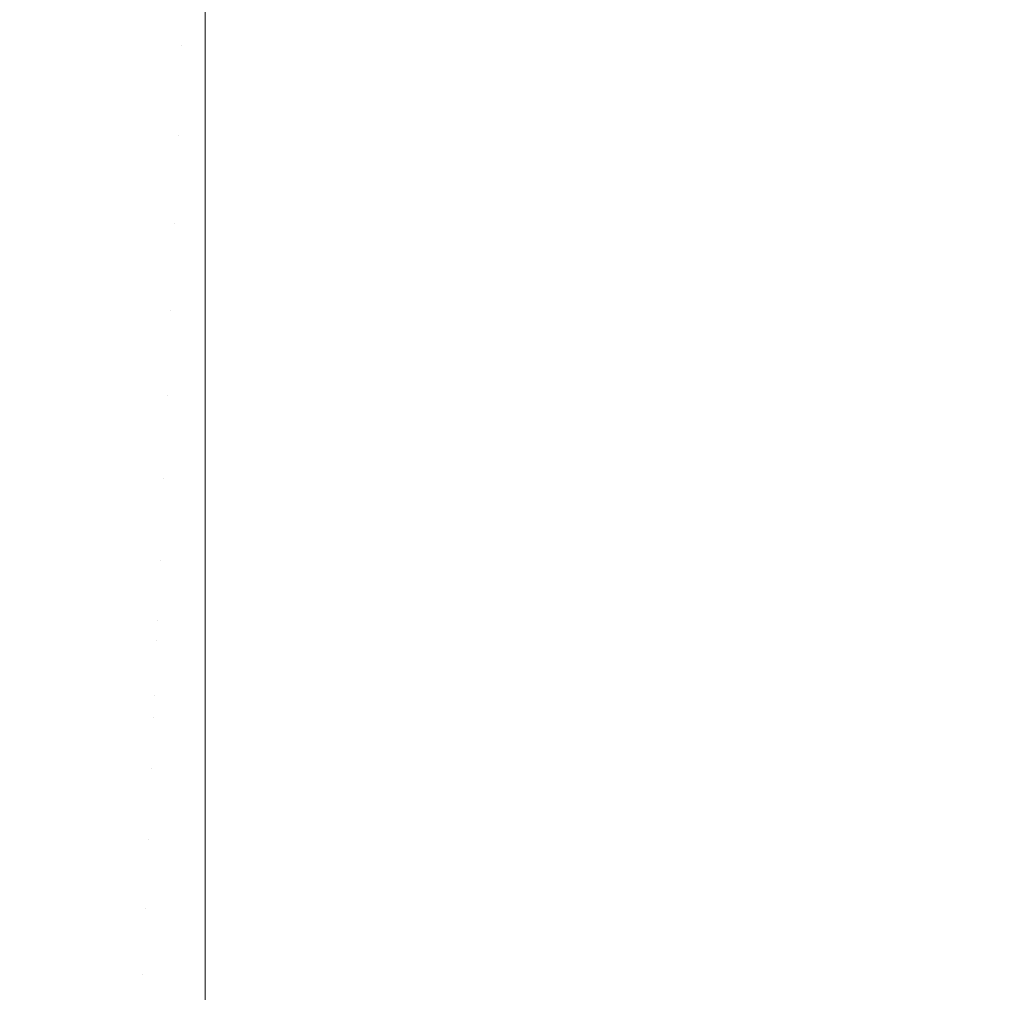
# Model space of a CAD drawing. Header units: centimetres. Extents: x -26 to 27.3, y -25.3 to -23.5.
# Tile 11 of 200: x -25.8992 to -25.8539, y -25.2286 to -25.1838. Entities that reach past the tile are written whole.
import ezdxf

# ---------------------------------------------------------------- set-up
doc = ezdxf.new("R2010")
doc.units = ezdxf.units.CM
doc.header["$LTSCALE"] = 2.54
doc.layers.add('Lucido design-1', color=7, linetype='Continuous')

# ---------------------------------------------------------------- blocks, each defined once
blk = doc.blocks.new('Gruppo-4-1')
at = {"color": 7, "linetype": 'Continuous', "lineweight": 9}
for points, invisible_edges in [([(-25.896793, -25.179957, -349.284894), (-25.897639, -25.179678, -349.284894), (-25.89903, -25.183615, -349.285885), (-25.898016, -25.183949, -349.285885)], 15), ([(-25.899213, -25.184133, -350.079304), (-25.900234, -25.183747, -350.079304), (-25.898779, -25.180125, -350.080259), (-25.897913, -25.180452, -350.080259)], 15), ([(-25.895936, -25.1802, -349.284894), (-25.896793, -25.179957, -349.284894), (-25.898016, -25.183949, -349.285885), (-25.896988, -25.18424, -349.285885)], 15), ([(-25.895069, -25.180406, -349.284894), (-25.895936, -25.1802, -349.284894), (-25.896988, -25.18424, -349.285885), (-25.895949, -25.184487, -349.285885)], 15), ([(-25.898176, -25.184474, -350.079304), (-25.899213, -25.184133, -350.079304), (-25.897913, -25.180452, -350.080259), (-25.897033, -25.180742, -350.080259)], 15), ([(-25.897126, -25.184772, -350.079304), (-25.898176, -25.184474, -350.079304), (-25.897033, -25.180742, -350.080259), (-25.896143, -25.180994, -350.080259)], 15), ([(-25.894194, -25.180575, -349.284894), (-25.895069, -25.180406, -349.284894), (-25.895949, -25.184487, -349.285885), (-25.8949, -25.18469, -349.285885)], 15), ([(-25.893313, -25.180707, -349.284894), (-25.894194, -25.180575, -349.284894), (-25.8949, -25.18469, -349.285885), (-25.893843, -25.184848, -349.285885)], 15), ([(-25.892427, -25.180801, -349.284894), (-25.893313, -25.180707, -349.284894), (-25.893843, -25.184848, -349.285885), (-25.892781, -25.184962, -349.285885)], 15), ([(-25.891538, -25.180858, -349.284894), (-25.892427, -25.180801, -349.284894), (-25.892781, -25.184962, -349.285885), (-25.891715, -25.185029, -349.285885)], 15), ([(-25.896064, -25.185024, -350.079304), (-25.897126, -25.184772, -350.079304), (-25.896143, -25.180994, -350.080259), (-25.895242, -25.181209, -350.080259)], 15), ([(-25.894993, -25.185232, -350.079304), (-25.896064, -25.185024, -350.079304), (-25.895242, -25.181209, -350.080259), (-25.894333, -25.181384, -350.080259)], 15), ([(-25.891538, -25.180858, -349.284894), (-25.891715, -25.185029, -349.285885), (-25.890647, -25.185052, -349.285885), (-25.890647, -25.181529, -349.285049)], 11), ([(-25.893913, -25.185393, -350.079304), (-25.894993, -25.185232, -350.079304), (-25.894333, -25.181384, -350.080259), (-25.893417, -25.181521, -350.080259)], 15), ([(-25.892828, -25.185509, -350.079304), (-25.893913, -25.185393, -350.079304), (-25.893417, -25.181521, -350.080259), (-25.892497, -25.181619, -350.080259)], 15), ([(-25.891738, -25.185578, -350.079304), (-25.892828, -25.185509, -350.079304), (-25.892497, -25.181619, -350.080259), (-25.891573, -25.181678, -350.080259)], 15), ([(-25.890647, -25.185601, -350.079304), (-25.891738, -25.185578, -350.079304), (-25.891573, -25.181678, -350.080259), (-25.890647, -25.181698, -350.080259)], 7), ([(27.209353, -25.185052, -349.285885), (27.209353, -25.181529, -349.285049), (-25.890647, -25.181529, -349.285049), (-25.890647, -25.185052, -349.285885)], 10), ([(27.209353, -25.181698, -350.080259), (27.209353, -25.185601, -350.079304), (-25.890647, -25.185601, -350.079304), (-25.890647, -25.181698, -350.080259)], 10), ([(-25.89903, -25.183615, -349.285885), (-25.90003, -25.183238, -349.285885), (-25.901567, -25.187063, -349.287051), (-25.900404, -25.187502, -349.287051)], 15), ([(-25.898016, -25.183949, -349.285885), (-25.89903, -25.183615, -349.285885), (-25.900404, -25.187502, -349.287051), (-25.899223, -25.187891, -349.287051)], 15), ([(-25.896988, -25.18424, -349.285885), (-25.898016, -25.183949, -349.285885), (-25.899223, -25.187891, -349.287051), (-25.898027, -25.18823, -349.287051)], 15), ([(-25.899309, -25.188171, -350.078192), (-25.900501, -25.187778, -350.078192), (-25.899213, -25.184133, -350.079304), (-25.898176, -25.184474, -350.079304)], 15), ([(-25.895949, -25.184487, -349.285885), (-25.896988, -25.18424, -349.285885), (-25.898027, -25.18823, -349.287051), (-25.896817, -25.188517, -349.287051)], 15), ([(-25.898101, -25.188514, -350.078192), (-25.899309, -25.188171, -350.078192), (-25.898176, -25.184474, -350.079304), (-25.897126, -25.184772, -350.079304)], 15), ([(-25.896879, -25.188804, -350.078192), (-25.898101, -25.188514, -350.078192), (-25.897126, -25.184772, -350.079304), (-25.896064, -25.185024, -350.079304)], 15), ([(-25.8949, -25.18469, -349.285885), (-25.895949, -25.184487, -349.285885), (-25.896817, -25.188517, -349.287051), (-25.895596, -25.188754, -349.287051)], 15), ([(-25.893843, -25.184848, -349.285885), (-25.8949, -25.18469, -349.285885), (-25.895596, -25.188754, -349.287051), (-25.894367, -25.188938, -349.287051)], 15), ([(-25.892781, -25.184962, -349.285885), (-25.893843, -25.184848, -349.285885), (-25.894367, -25.188938, -349.287051), (-25.893131, -25.189069, -349.287051)], 15), ([(-25.895646, -25.189043, -350.078192), (-25.896879, -25.188804, -350.078192), (-25.896064, -25.185024, -350.079304), (-25.894993, -25.185232, -350.079304)], 15), ([(-25.894404, -25.189228, -350.078192), (-25.895646, -25.189043, -350.078192), (-25.894993, -25.185232, -350.079304), (-25.893913, -25.185393, -350.079304)], 15), ([(-25.891715, -25.185029, -349.285885), (-25.892781, -25.184962, -349.285885), (-25.893131, -25.189069, -349.287051), (-25.89189, -25.189148, -349.287051)], 15), ([(-25.891715, -25.185029, -349.285885), (-25.89189, -25.189148, -349.287051), (-25.890647, -25.189175, -349.287051), (-25.890647, -25.185766, -349.286087)], 11), ([(-25.890647, -25.185766, -349.286087), (-25.890647, -25.185052, -349.285885), (-25.891715, -25.185029, -349.285885)], 10), ([(-25.890647, -25.185052, -349.285885), (-25.890647, -25.185766, -349.286087), (27.209353, -25.185766, -349.286087), (27.209353, -25.185052, -349.285885)], 10), ([(-25.893156, -25.189361, -350.078192), (-25.894404, -25.189228, -350.078192), (-25.893913, -25.185393, -350.079304), (-25.892828, -25.185509, -350.079304)], 15), ([(-25.891902, -25.189441, -350.078192), (-25.893156, -25.189361, -350.078192), (-25.892828, -25.185509, -350.079304), (-25.891738, -25.185578, -350.079304)], 15), ([(-25.890647, -25.185769, -350.079256), (-25.890647, -25.189468, -350.078192), (-25.891902, -25.189441, -350.078192), (-25.891738, -25.185578, -350.079304)], 14), ([(-25.891738, -25.185578, -350.079304), (-25.890647, -25.185601, -350.079304), (-25.890647, -25.185769, -350.079256)], 9), ([(27.209353, -25.185601, -350.079304), (27.209353, -25.185769, -350.079256), (-25.890647, -25.185769, -350.079256), (-25.890647, -25.185601, -350.079304)], 10), ([(27.209353, -25.189175, -349.287051), (27.209353, -25.185766, -349.286087), (-25.890647, -25.185766, -349.286087), (-25.890647, -25.189175, -349.287051)], 10), ([(-25.890647, -25.189468, -350.078192), (-25.890647, -25.185769, -350.079256), (27.209353, -25.185769, -350.079256), (27.209353, -25.189468, -350.078192)], 10), ([(-25.898027, -25.18823, -349.287051), (-25.899223, -25.187891, -349.287051), (-25.900413, -25.191776, -349.288392), (-25.89905, -25.192162, -349.288392)], 15), ([(-25.899064, -25.192213, -350.076923), (-25.900428, -25.191827, -350.076923), (-25.899309, -25.188171, -350.078192), (-25.898101, -25.188514, -350.078192)], 15), ([(-25.896817, -25.188517, -349.287051), (-25.898027, -25.18823, -349.287051), (-25.89905, -25.192162, -349.288392), (-25.897673, -25.192489, -349.288392)], 15), ([(-25.897684, -25.192542, -350.076923), (-25.899064, -25.192213, -350.076923), (-25.898101, -25.188514, -350.078192), (-25.896879, -25.188804, -350.078192)], 15), ([(-25.896292, -25.192811, -350.076923), (-25.897684, -25.192542, -350.076923), (-25.896879, -25.188804, -350.078192), (-25.895646, -25.189043, -350.078192)], 15), ([(-25.895596, -25.188754, -349.287051), (-25.896817, -25.188517, -349.287051), (-25.897673, -25.192489, -349.288392), (-25.896283, -25.192758, -349.288392)], 15), ([(-25.894367, -25.188938, -349.287051), (-25.895596, -25.188754, -349.287051), (-25.896283, -25.192758, -349.288392), (-25.894883, -25.192968, -349.288392)], 15), ([(-25.893131, -25.189069, -349.287051), (-25.894367, -25.188938, -349.287051), (-25.894883, -25.192968, -349.288392), (-25.893475, -25.193118, -349.288392)], 15), ([(-25.89489, -25.193021, -350.076923), (-25.896292, -25.192811, -350.076923), (-25.895646, -25.189043, -350.078192), (-25.894404, -25.189228, -350.078192)], 15), ([(-25.89348, -25.193171, -350.076923), (-25.89489, -25.193021, -350.076923), (-25.894404, -25.189228, -350.078192), (-25.893156, -25.189361, -350.078192)], 15), ([(-25.892065, -25.193261, -350.076923), (-25.89348, -25.193171, -350.076923), (-25.893156, -25.189361, -350.078192), (-25.891902, -25.189441, -350.078192)], 15), ([(-25.89189, -25.189148, -349.287051), (-25.893131, -25.189069, -349.287051), (-25.893475, -25.193118, -349.288392), (-25.892062, -25.193208, -349.288392)], 15), ([(-25.89189, -25.189148, -349.287051), (-25.892062, -25.193208, -349.288392), (-25.890647, -25.193238, -349.288392), (-25.890647, -25.189954, -349.287308)], 11), ([(-25.890647, -25.189954, -349.287308), (-25.890647, -25.189175, -349.287051), (-25.89189, -25.189148, -349.287051)], 10), ([(-25.890647, -25.189175, -349.287051), (-25.890647, -25.189954, -349.287308), (27.209353, -25.189954, -349.287308), (27.209353, -25.189175, -349.287051)], 10), ([(-25.890647, -25.189956, -350.07803), (-25.890647, -25.193291, -350.076923), (-25.892065, -25.193261, -350.076923), (-25.891902, -25.189441, -350.078192)], 14), ([(-25.891902, -25.189441, -350.078192), (-25.890647, -25.189468, -350.078192), (-25.890647, -25.189956, -350.07803)], 9), ([(27.209353, -25.189468, -350.078192), (27.209353, -25.189956, -350.07803), (-25.890647, -25.189956, -350.07803), (-25.890647, -25.189468, -350.078192)], 10), ([(27.209353, -25.193238, -349.288392), (27.209353, -25.189954, -349.287308), (-25.890647, -25.189954, -349.287308), (-25.890647, -25.193238, -349.288392)], 10), ([(-25.890647, -25.193291, -350.076923), (-25.890647, -25.189956, -350.07803), (27.209353, -25.189956, -350.07803), (27.209353, -25.193291, -350.076923)], 10), ([(-25.89905, -25.192162, -349.288392), (-25.900413, -25.191776, -349.288392), (-25.901583, -25.195597, -349.289902), (-25.900057, -25.196029, -349.289902)], 15), ([(-25.900015, -25.195865, -350.075499), (-25.901533, -25.195435, -350.075499), (-25.900428, -25.191827, -350.076923), (-25.899064, -25.192213, -350.076923)], 15), ([(-25.897673, -25.192489, -349.288392), (-25.89905, -25.192162, -349.288392), (-25.900057, -25.196029, -349.289902), (-25.898515, -25.196396, -349.289902)], 15), ([(-25.898479, -25.19623, -350.075499), (-25.900015, -25.195865, -350.075499), (-25.899064, -25.192213, -350.076923), (-25.897684, -25.192542, -350.076923)], 15), ([(-25.896283, -25.192758, -349.288392), (-25.897673, -25.192489, -349.288392), (-25.898515, -25.196396, -349.289902), (-25.896958, -25.196697, -349.289902)], 15), ([(-25.89693, -25.19653, -350.075499), (-25.898479, -25.19623, -350.075499), (-25.897684, -25.192542, -350.076923), (-25.896292, -25.192811, -350.076923)], 15), ([(-25.894883, -25.192968, -349.288392), (-25.896283, -25.192758, -349.288392), (-25.896958, -25.196697, -349.289902), (-25.895391, -25.196931, -349.289902)], 15), ([(-25.895369, -25.196764, -350.075499), (-25.89693, -25.19653, -350.075499), (-25.896292, -25.192811, -350.076923), (-25.89489, -25.193021, -350.076923)], 15), ([(-25.893475, -25.193118, -349.288392), (-25.894883, -25.192968, -349.288392), (-25.895391, -25.196931, -349.289902), (-25.893814, -25.197099, -349.289902)], 15), ([(-25.8938, -25.196931, -350.075499), (-25.895369, -25.196764, -350.075499), (-25.89489, -25.193021, -350.076923), (-25.89348, -25.193171, -350.076923)], 15), ([(-25.892062, -25.193208, -349.288392), (-25.893475, -25.193118, -349.288392), (-25.893814, -25.197099, -349.289902), (-25.892232, -25.1972, -349.289902)], 15), ([(-25.892225, -25.197031, -350.075499), (-25.8938, -25.196931, -350.075499), (-25.89348, -25.193171, -350.076923), (-25.892065, -25.193261, -350.076923)], 15), ([(-25.892062, -25.193208, -349.288392), (-25.892232, -25.1972, -349.289902), (-25.890647, -25.197234, -349.289902), (-25.890647, -25.194085, -349.288712)], 11), ([(-25.890647, -25.194085, -350.076623), (-25.890647, -25.197065, -350.075499), (-25.892225, -25.197031, -350.075499), (-25.892065, -25.193261, -350.076923)], 14), ([(-25.892065, -25.193261, -350.076923), (-25.890647, -25.193291, -350.076923), (-25.890647, -25.194085, -350.076623)], 9), ([(-25.890647, -25.194085, -349.288712), (-25.890647, -25.193238, -349.288392), (-25.892062, -25.193208, -349.288392)], 10), ([(-25.890647, -25.193238, -349.288392), (-25.890647, -25.194085, -349.288712), (27.209353, -25.194085, -349.288712), (27.209353, -25.193238, -349.288392)], 10), ([(27.209353, -25.193291, -350.076923), (27.209353, -25.194085, -350.076623), (-25.890647, -25.194085, -350.076623), (-25.890647, -25.193291, -350.076923)], 10), ([(27.209353, -25.197234, -349.289902), (27.209353, -25.194085, -349.288712), (-25.890647, -25.194085, -349.288712), (-25.890647, -25.197234, -349.289902)], 10), ([(-25.890647, -25.197065, -350.075499), (-25.890647, -25.194085, -350.076623), (27.209353, -25.194085, -350.076623), (27.209353, -25.197065, -350.075499)], 10), ([(-25.898515, -25.196396, -349.289902), (-25.900057, -25.196029, -349.289902), (-25.901046, -25.199825, -349.291579), (-25.899341, -25.20023, -349.291579)], 15), ([(-25.899262, -25.199864, -350.073923), (-25.900951, -25.199462, -350.073923), (-25.900015, -25.195865, -350.075499), (-25.898479, -25.19623, -350.075499)], 15), ([(-25.896958, -25.196697, -349.289902), (-25.898515, -25.196396, -349.289902), (-25.899341, -25.20023, -349.291579), (-25.897621, -25.200563, -349.291579)], 15), ([(-25.897558, -25.200194, -350.073923), (-25.899262, -25.199864, -350.073923), (-25.898479, -25.19623, -350.075499), (-25.89693, -25.19653, -350.075499)], 15), ([(-25.895841, -25.200451, -350.073923), (-25.897558, -25.200194, -350.073923), (-25.89693, -25.19653, -350.075499), (-25.895369, -25.196764, -350.075499)], 15), ([(-25.895391, -25.196931, -349.289902), (-25.896958, -25.196697, -349.289902), (-25.897621, -25.200563, -349.291579), (-25.895889, -25.200822, -349.291579)], 15), ([(-25.893814, -25.197099, -349.289902), (-25.895391, -25.196931, -349.289902), (-25.895889, -25.200822, -349.291579), (-25.894147, -25.201008, -349.291579)], 15), ([(-25.894115, -25.200634, -350.073923), (-25.895841, -25.200451, -350.073923), (-25.895369, -25.196764, -350.075499), (-25.8938, -25.196931, -350.075499)], 15), ([(-25.892232, -25.1972, -349.289902), (-25.893814, -25.197099, -349.289902), (-25.894147, -25.201008, -349.291579), (-25.892398, -25.201119, -349.291579)], 15), ([(-25.892383, -25.200745, -350.073923), (-25.894115, -25.200634, -350.073923), (-25.8938, -25.196931, -350.075499), (-25.892225, -25.197031, -350.075499)], 15), ([(-25.890647, -25.19815, -350.075039), (-25.890647, -25.200782, -350.073923), (-25.892383, -25.200745, -350.073923), (-25.892225, -25.197031, -350.075499)], 14), ([(-25.892225, -25.197031, -350.075499), (-25.890647, -25.197065, -350.075499), (-25.890647, -25.19815, -350.075039)], 9), ([(27.209353, -25.197065, -350.075499), (27.209353, -25.19815, -350.075039), (-25.890647, -25.19815, -350.075039), (-25.890647, -25.197065, -350.075499)], 10), ([(-25.892232, -25.1972, -349.289902), (-25.892398, -25.201119, -349.291579), (-25.890647, -25.201156, -349.291579), (-25.890647, -25.19815, -349.290294)], 11), ([(-25.890647, -25.19815, -349.290294), (-25.890647, -25.197234, -349.289902), (-25.892232, -25.1972, -349.289902)], 10), ([(-25.890647, -25.197234, -349.289902), (-25.890647, -25.19815, -349.290294), (27.209353, -25.19815, -349.290294), (27.209353, -25.197234, -349.289902)], 10), ([(27.209353, -25.201156, -349.291579), (27.209353, -25.19815, -349.290294), (-25.890647, -25.19815, -349.290294), (-25.890647, -25.201156, -349.291579)], 10), ([(-25.890647, -25.200782, -350.073923), (-25.890647, -25.19815, -350.075039), (27.209353, -25.19815, -350.075039), (27.209353, -25.200782, -350.073923)], 10), ([(-25.897621, -25.200563, -349.291579), (-25.899341, -25.20023, -349.291579), (-25.900151, -25.203986, -349.29342), (-25.898271, -25.20435, -349.29342)], 15), ([(-25.898176, -25.203796, -350.072196), (-25.900032, -25.203436, -350.072196), (-25.899262, -25.199864, -350.073923), (-25.897558, -25.200194, -350.073923)], 15), ([(-25.896305, -25.204076, -350.072196), (-25.898176, -25.203796, -350.072196), (-25.897558, -25.200194, -350.073923), (-25.895841, -25.200451, -350.073923)], 15), ([(-25.895889, -25.200822, -349.291579), (-25.897621, -25.200563, -349.291579), (-25.898271, -25.20435, -349.29342), (-25.896377, -25.204633, -349.29342)], 15), ([(-25.894425, -25.204276, -350.072196), (-25.896305, -25.204076, -350.072196), (-25.895841, -25.200451, -350.073923), (-25.894115, -25.200634, -350.073923)], 15), ([(-25.892538, -25.204396, -350.072196), (-25.894425, -25.204276, -350.072196), (-25.894115, -25.200634, -350.073923), (-25.892383, -25.200745, -350.073923)], 15), ([(-25.894147, -25.201008, -349.291579), (-25.895889, -25.200822, -349.291579), (-25.896377, -25.204633, -349.29342), (-25.894473, -25.204836, -349.29342)], 15), ([(-25.892398, -25.201119, -349.291579), (-25.894147, -25.201008, -349.291579), (-25.894473, -25.204836, -349.29342), (-25.892562, -25.204958, -349.29342)], 15), ([(-25.892398, -25.201119, -349.291579), (-25.892562, -25.204958, -349.29342), (-25.890647, -25.204999, -349.29342), (-25.890647, -25.202142, -349.292052)], 11), ([(-25.890647, -25.202142, -350.07328), (-25.890647, -25.204436, -350.072196), (-25.892538, -25.204396, -350.072196), (-25.892383, -25.200745, -350.073923)], 14), ([(-25.890647, -25.202142, -349.292052), (-25.890647, -25.201156, -349.291579), (-25.892398, -25.201119, -349.291579)], 10), ([(-25.892383, -25.200745, -350.073923), (-25.890647, -25.200782, -350.073923), (-25.890647, -25.202142, -350.07328)], 9), ([(27.209353, -25.200782, -350.073923), (27.209353, -25.202142, -350.07328), (-25.890647, -25.202142, -350.07328), (-25.890647, -25.200782, -350.073923)], 10), ([(-25.890647, -25.201156, -349.291579), (-25.890647, -25.202142, -349.292052), (27.209353, -25.202142, -349.292052), (27.209353, -25.201156, -349.291579)], 10), ([(27.209353, -25.204999, -349.29342), (27.209353, -25.202142, -349.292052), (-25.890647, -25.202142, -349.292052), (-25.890647, -25.204999, -349.29342)], 10), ([(-25.890647, -25.204436, -350.072196), (-25.890647, -25.202142, -350.07328), (27.209353, -25.202142, -350.07328), (27.209353, -25.204436, -350.072196)], 10), ([(-25.898782, -25.20733, -350.07032), (-25.900788, -25.206942, -350.07032), (-25.900032, -25.203436, -350.072196), (-25.898176, -25.203796, -350.072196)], 15), ([(-25.896761, -25.207632, -350.07032), (-25.898782, -25.20733, -350.07032), (-25.898176, -25.203796, -350.072196), (-25.896305, -25.204076, -350.072196)], 15), ([(-25.898271, -25.20435, -349.29342), (-25.900151, -25.203986, -349.29342), (-25.900942, -25.207657, -349.295419), (-25.898905, -25.208051, -349.295419)], 15), ([(-25.896377, -25.204633, -349.29342), (-25.898271, -25.20435, -349.29342), (-25.898905, -25.208051, -349.295419), (-25.896854, -25.208358, -349.295419)], 15), ([(-25.894729, -25.207849, -350.07032), (-25.896761, -25.207632, -350.07032), (-25.896305, -25.204076, -350.072196), (-25.894425, -25.204276, -350.072196)], 15), ([(-25.89269, -25.207979, -350.07032), (-25.894729, -25.207849, -350.07032), (-25.894425, -25.204276, -350.072196), (-25.892538, -25.204396, -350.072196)], 15), ([(-25.894473, -25.204836, -349.29342), (-25.896377, -25.204633, -349.29342), (-25.896854, -25.208358, -349.295419), (-25.894791, -25.208578, -349.295419)], 15), ([(-25.890647, -25.206053, -350.07135), (-25.890647, -25.208022, -350.07032), (-25.89269, -25.207979, -350.07032), (-25.892538, -25.204396, -350.072196)], 14), ([(-25.892538, -25.204396, -350.072196), (-25.890647, -25.204436, -350.072196), (-25.890647, -25.206053, -350.07135)], 9), ([(27.209353, -25.204436, -350.072196), (27.209353, -25.206053, -350.07135), (-25.890647, -25.206053, -350.07135), (-25.890647, -25.204436, -350.072196)], 10), ([(-25.892562, -25.204958, -349.29342), (-25.894473, -25.204836, -349.29342), (-25.894791, -25.208578, -349.295419), (-25.892721, -25.20871, -349.295419)], 15), ([(-25.892562, -25.204958, -349.29342), (-25.892721, -25.20871, -349.295419), (-25.890647, -25.208754, -349.295419), (-25.890647, -25.206054, -349.293982)], 11), ([(-25.890647, -25.206054, -349.293982), (-25.890647, -25.204999, -349.29342), (-25.892562, -25.204958, -349.29342)], 10), ([(-25.890647, -25.204999, -349.29342), (-25.890647, -25.206054, -349.293982), (27.209353, -25.206054, -349.293982), (27.209353, -25.204999, -349.29342)], 10), ([(-25.890647, -25.208022, -350.07032), (-25.890647, -25.206053, -350.07135), (27.209353, -25.206053, -350.07135), (27.209353, -25.208022, -350.07032)], 10), ([(27.209353, -25.208754, -349.295419), (27.209353, -25.206054, -349.293982), (-25.890647, -25.206054, -349.293982), (-25.890647, -25.208754, -349.295419)], 10), ([(-25.899375, -25.21079, -350.068299), (-25.901527, -25.210373, -350.068299), (-25.900788, -25.206942, -350.07032), (-25.898782, -25.20733, -350.07032)], 15), ([(-25.897207, -25.211114, -350.068299), (-25.899375, -25.21079, -350.068299), (-25.898782, -25.20733, -350.07032), (-25.896761, -25.207632, -350.07032)], 15), ([(-25.898905, -25.208051, -349.295419), (-25.900942, -25.207657, -349.295419), (-25.901714, -25.211238, -349.297574), (-25.899524, -25.211661, -349.297574)], 15), ([(-25.895027, -25.211346, -350.068299), (-25.897207, -25.211114, -350.068299), (-25.896761, -25.207632, -350.07032), (-25.894729, -25.207849, -350.07032)], 15), ([(-25.892839, -25.211486, -350.068299), (-25.895027, -25.211346, -350.068299), (-25.894729, -25.207849, -350.07032), (-25.89269, -25.207979, -350.07032)], 15), ([(-25.896854, -25.208358, -349.295419), (-25.898905, -25.208051, -349.295419), (-25.899524, -25.211661, -349.297574), (-25.897319, -25.211991, -349.297574)], 15), ([(-25.894791, -25.208578, -349.295419), (-25.896854, -25.208358, -349.295419), (-25.897319, -25.211991, -349.297574), (-25.895102, -25.212227, -349.297574)], 15), ([(-25.892839, -25.211486, -350.068299), (-25.89269, -25.207979, -350.07032), (-25.890647, -25.208022, -350.07032), (-25.890647, -25.209878, -350.069251)], 11), ([(27.209353, -25.208022, -350.07032), (27.209353, -25.209878, -350.069251), (-25.890647, -25.209878, -350.069251), (-25.890647, -25.208022, -350.07032)], 10), ([(-25.892721, -25.20871, -349.295419), (-25.894791, -25.208578, -349.295419), (-25.895102, -25.212227, -349.297574), (-25.892876, -25.212369, -349.297574)], 15), ([(-25.892721, -25.20871, -349.295419), (-25.892876, -25.212369, -349.297574), (-25.890647, -25.212417, -349.297574), (-25.890647, -25.209878, -349.296081)], 11), ([(-25.890647, -25.209878, -349.296081), (-25.890647, -25.208754, -349.295419), (-25.892721, -25.20871, -349.295419)], 10), ([(-25.890647, -25.208754, -349.295419), (-25.890647, -25.209878, -349.296081), (27.209353, -25.209878, -349.296081), (27.209353, -25.208754, -349.295419)], 10), ([(-25.890647, -25.209878, -350.069251), (-25.890647, -25.211532, -350.068299), (-25.892839, -25.211486, -350.068299)], 10), ([(27.209353, -25.212417, -349.297574), (27.209353, -25.209878, -349.296081), (-25.890647, -25.209878, -349.296081), (-25.890647, -25.212417, -349.297574)], 10), ([(-25.890647, -25.211532, -350.068299), (-25.890647, -25.209878, -350.069251), (27.209353, -25.209878, -350.069251), (27.209353, -25.211532, -350.068299)], 10), ([(-25.897642, -25.214516, -350.066134), (-25.899955, -25.21417, -350.066134), (-25.899375, -25.21079, -350.068299), (-25.897207, -25.211114, -350.068299)], 15), ([(-25.895318, -25.214763, -350.066134), (-25.897642, -25.214516, -350.066134), (-25.897207, -25.211114, -350.068299), (-25.895027, -25.211346, -350.068299)], 15), ([(-25.892984, -25.214912, -350.066134), (-25.895318, -25.214763, -350.066134), (-25.895027, -25.211346, -350.068299), (-25.892839, -25.211486, -350.068299)], 15), ([(-25.892984, -25.214912, -350.066134), (-25.892839, -25.211486, -350.068299), (-25.890647, -25.211532, -350.068299), (-25.890647, -25.213607, -350.066989)], 11), ([(27.209353, -25.211532, -350.068299), (27.209353, -25.213607, -350.066989), (-25.890647, -25.213607, -350.066989), (-25.890647, -25.211532, -350.068299)], 10), ([(-25.897319, -25.211991, -349.297574), (-25.899524, -25.211661, -349.297574), (-25.900127, -25.215173, -349.29988), (-25.897772, -25.215526, -349.29988)], 15), ([(-25.895102, -25.212227, -349.297574), (-25.897319, -25.211991, -349.297574), (-25.897772, -25.215526, -349.29988), (-25.895404, -25.215778, -349.29988)], 15), ([(-25.892876, -25.212369, -349.297574), (-25.895102, -25.212227, -349.297574), (-25.895404, -25.215778, -349.29988), (-25.893028, -25.21593, -349.29988)], 15), ([(-25.892876, -25.212369, -349.297574), (-25.893028, -25.21593, -349.29988), (-25.890647, -25.21598, -349.29988), (-25.890647, -25.213607, -349.298344)], 11), ([(-25.890647, -25.213607, -349.298344), (-25.890647, -25.212417, -349.297574), (-25.892876, -25.212369, -349.297574)], 10), ([(-25.890647, -25.212417, -349.297574), (-25.890647, -25.213607, -349.298344), (27.209353, -25.213607, -349.298344), (27.209353, -25.212417, -349.297574)], 10), ([(-25.890647, -25.213607, -350.066989), (-25.890647, -25.214962, -350.066134), (-25.892984, -25.214912, -350.066134)], 10), ([(27.209353, -25.21598, -349.29988), (27.209353, -25.213607, -349.298344), (-25.890647, -25.213607, -349.298344), (-25.890647, -25.21598, -349.29988)], 10), ([(-25.890647, -25.214962, -350.066134), (-25.890647, -25.213607, -350.066989), (27.209353, -25.213607, -350.066989), (27.209353, -25.214962, -350.066134)], 10), ([(-25.898067, -25.21783, -350.063831), (-25.900519, -25.217463, -350.063831), (-25.899955, -25.21417, -350.066134), (-25.897642, -25.214516, -350.066134)], 15), ([(-25.895601, -25.218093, -350.063831), (-25.898067, -25.21783, -350.063831), (-25.897642, -25.214516, -350.066134), (-25.895318, -25.214763, -350.066134)], 15), ([(-25.893126, -25.218251, -350.063831), (-25.895601, -25.218093, -350.063831), (-25.895318, -25.214763, -350.066134), (-25.892984, -25.214912, -350.066134)], 15), ([(-25.897772, -25.215526, -349.29988), (-25.900127, -25.215173, -349.29988), (-25.900711, -25.218582, -349.302331), (-25.898211, -25.218956, -349.302331)], 15), ([(-25.893126, -25.218251, -350.063831), (-25.892984, -25.214912, -350.066134), (-25.890647, -25.214962, -350.066134), (-25.890647, -25.217235, -350.064567)], 11), ([(27.209353, -25.214962, -350.066134), (27.209353, -25.217235, -350.064567), (-25.890647, -25.217235, -350.064567), (-25.890647, -25.214962, -350.066134)], 10), ([(-25.895404, -25.215778, -349.29988), (-25.897772, -25.215526, -349.29988), (-25.898211, -25.218956, -349.302331), (-25.895697, -25.219224, -349.302331)], 15), ([(-25.893028, -25.21593, -349.29988), (-25.895404, -25.215778, -349.29988), (-25.895697, -25.219224, -349.302331), (-25.893174, -25.219385, -349.302331)], 15), ([(-25.893028, -25.21593, -349.29988), (-25.893174, -25.219385, -349.302331), (-25.890647, -25.219438, -349.302331), (-25.890647, -25.217234, -349.300768)], 11), ([(-25.890647, -25.217234, -349.300768), (-25.890647, -25.21598, -349.29988), (-25.893028, -25.21593, -349.29988)], 10), ([(-25.890647, -25.21598, -349.29988), (-25.890647, -25.217234, -349.300768), (27.209353, -25.217234, -349.300768), (27.209353, -25.21598, -349.29988)], 10), ([(-25.898486, -25.2211, -350.061354), (-25.901076, -25.220712, -350.061354), (-25.900519, -25.217463, -350.063831), (-25.898067, -25.21783, -350.063831)], 15), ([(-25.890647, -25.217235, -350.064567), (-25.890647, -25.218304, -350.063831), (-25.893126, -25.218251, -350.063831)], 10), ([(27.209353, -25.219438, -349.302331), (27.209353, -25.217234, -349.300768), (-25.890647, -25.217234, -349.300768), (-25.890647, -25.219438, -349.302331)], 10), ([(-25.890647, -25.218304, -350.063831), (-25.890647, -25.217235, -350.064567), (27.209353, -25.217235, -350.064567), (27.209353, -25.218304, -350.063831)], 10), ([(-25.895881, -25.221378, -350.061354), (-25.898486, -25.2211, -350.061354), (-25.898067, -25.21783, -350.063831), (-25.895601, -25.218093, -350.063831)], 15), ([(-25.893266, -25.221544, -350.061354), (-25.895881, -25.221378, -350.061354), (-25.895601, -25.218093, -350.063831), (-25.893126, -25.218251, -350.063831)], 15), ([(-25.893266, -25.221544, -350.061354), (-25.893126, -25.218251, -350.063831), (-25.890647, -25.218304, -350.063831), (-25.890647, -25.220754, -350.061989)], 11), ([(27.209353, -25.218304, -350.063831), (27.209353, -25.220754, -350.061989), (-25.890647, -25.220754, -350.061989), (-25.890647, -25.218304, -350.063831)], 10), ([(-25.898211, -25.218956, -349.302331), (-25.900711, -25.218582, -349.302331), (-25.901014, -25.220351, -349.303693), (-25.898439, -25.220736, -349.303693)], 15), ([(-25.895697, -25.219224, -349.302331), (-25.898211, -25.218956, -349.302331), (-25.898439, -25.220736, -349.303693), (-25.895849, -25.221012, -349.303693)], 15), ([(-25.893174, -25.219385, -349.302331), (-25.895697, -25.219224, -349.302331), (-25.895849, -25.221012, -349.303693), (-25.893251, -25.221178, -349.303693)], 15), ([(-25.890647, -25.220761, -349.303335), (-25.890647, -25.219438, -349.302331), (-25.893174, -25.219385, -349.302331), (-25.893251, -25.221178, -349.303693)], 14), ([(-25.890647, -25.219438, -349.302331), (-25.890647, -25.220761, -349.303335), (27.209353, -25.220761, -349.303335), (27.209353, -25.219438, -349.302331)], 10), ([(-25.898439, -25.220736, -349.303693), (-25.901014, -25.220351, -349.303693), (-25.901567, -25.223573, -349.306345), (-25.898854, -25.223979, -349.306345)], 15), ([(-25.898885, -25.224224, -350.058779), (-25.901609, -25.223816, -350.058779), (-25.901076, -25.220712, -350.061354), (-25.898486, -25.2211, -350.061354)], 15), ([(-25.896148, -25.224515, -350.058779), (-25.898885, -25.224224, -350.058779), (-25.898486, -25.2211, -350.061354), (-25.895881, -25.221378, -350.061354)], 15), ([(-25.895849, -25.221012, -349.303693), (-25.898439, -25.220736, -349.303693), (-25.898854, -25.223979, -349.306345), (-25.896127, -25.22427, -349.306345)], 15), ([(-25.893251, -25.221178, -349.303693), (-25.895849, -25.221012, -349.303693), (-25.896127, -25.22427, -349.306345), (-25.893389, -25.224444, -349.306345)], 15), ([(-25.890647, -25.220754, -350.061989), (-25.890647, -25.2216, -350.061354), (-25.893266, -25.221544, -350.061354)], 10), ([(-25.893251, -25.221178, -349.303693), (-25.890647, -25.221233, -349.303693), (-25.890647, -25.220761, -349.303335)], 9), ([(-25.890647, -25.2216, -350.061354), (-25.890647, -25.220754, -350.061989), (27.209353, -25.220754, -350.061989), (27.209353, -25.2216, -350.061354)], 10), ([(27.209353, -25.221233, -349.303693), (27.209353, -25.220761, -349.303335), (-25.890647, -25.220761, -349.303335), (-25.890647, -25.221233, -349.303693)], 10), ([(-25.8934, -25.22469, -350.058779), (-25.896148, -25.224515, -350.058779), (-25.895881, -25.221378, -350.061354), (-25.893266, -25.221544, -350.061354)], 15), ([(-25.8934, -25.22469, -350.058779), (-25.893266, -25.221544, -350.061354), (-25.890647, -25.2216, -350.061354), (-25.890647, -25.224159, -350.059261)], 11), ([(-25.890647, -25.224162, -349.306069), (-25.890647, -25.221233, -349.303693), (-25.893251, -25.221178, -349.303693), (-25.893389, -25.224444, -349.306345)], 14), ([(-25.890647, -25.221233, -349.303693), (-25.890647, -25.224162, -349.306069), (27.209353, -25.224162, -349.306069), (27.209353, -25.221233, -349.303693)], 10), ([(27.209353, -25.2216, -350.061354), (27.209353, -25.224159, -350.059261), (-25.890647, -25.224159, -350.059261), (-25.890647, -25.2216, -350.061354)], 10), ([(-25.899272, -25.227243, -350.056075), (-25.902123, -25.226817, -350.056075), (-25.901609, -25.223816, -350.058779), (-25.898885, -25.224224, -350.058779)], 15), ([(-25.898854, -25.223979, -349.306345), (-25.901567, -25.223573, -349.306345), (-25.902102, -25.226695, -349.309144), (-25.899256, -25.227121, -349.309144)], 15), ([(-25.896406, -25.227549, -350.056075), (-25.899272, -25.227243, -350.056075), (-25.898885, -25.224224, -350.058779), (-25.896148, -25.224515, -350.058779)], 15), ([(-25.896127, -25.22427, -349.306345), (-25.898854, -25.223979, -349.306345), (-25.899256, -25.227121, -349.309144), (-25.896395, -25.227426, -349.309144)], 15), ([(-25.893389, -25.224444, -349.306345), (-25.896127, -25.22427, -349.306345), (-25.896395, -25.227426, -349.309144), (-25.893524, -25.227609, -349.309144)], 15), ([(-25.890647, -25.224159, -350.059261), (-25.890647, -25.224749, -350.058779), (-25.8934, -25.22469, -350.058779)], 10), ([(-25.893389, -25.224444, -349.306345), (-25.890647, -25.224502, -349.306345), (-25.890647, -25.224162, -349.306069)], 9), ([(-25.890647, -25.224749, -350.058779), (-25.890647, -25.224159, -350.059261), (27.209353, -25.224159, -350.059261), (27.209353, -25.224749, -350.058779)], 10), ([(27.209353, -25.224502, -349.306345), (27.209353, -25.224162, -349.306069), (-25.890647, -25.224162, -349.306069), (-25.890647, -25.224502, -349.306345)], 10), ([(-25.893529, -25.227732, -350.056075), (-25.896406, -25.227549, -350.056075), (-25.896148, -25.224515, -350.058779), (-25.8934, -25.22469, -350.058779)], 15), ([(-25.893529, -25.227732, -350.056075), (-25.8934, -25.22469, -350.058779), (-25.890647, -25.224749, -350.058779), (-25.890647, -25.227441, -350.056388)], 11), ([(-25.890647, -25.227443, -349.308943), (-25.890647, -25.224502, -349.306345), (-25.893389, -25.224444, -349.306345), (-25.893524, -25.227609, -349.309144)], 14), ([(-25.890647, -25.224502, -349.306345), (-25.890647, -25.227443, -349.308943), (27.209353, -25.227443, -349.308943), (27.209353, -25.224502, -349.306345)], 10), ([(27.209353, -25.224749, -350.058779), (27.209353, -25.227441, -350.056388), (-25.890647, -25.227441, -350.056388), (-25.890647, -25.224749, -350.058779)], 10), ([(-25.896655, -25.230473, -350.053248), (-25.899645, -25.230154, -350.053248), (-25.899272, -25.227243, -350.056075), (-25.896406, -25.227549, -350.056075)], 15), ([(-25.896395, -25.227426, -349.309144), (-25.899256, -25.227121, -349.309144), (-25.899643, -25.230139, -349.31207), (-25.896653, -25.230458, -349.31207)], 15), ([(-25.893524, -25.227609, -349.309144), (-25.896395, -25.227426, -349.309144), (-25.896653, -25.230458, -349.31207), (-25.893653, -25.230649, -349.31207)], 15), ([(-25.890647, -25.227441, -350.056388), (-25.890647, -25.227793, -350.056075), (-25.893529, -25.227732, -350.056075)], 10), ([(-25.893524, -25.227609, -349.309144), (-25.890647, -25.22767, -349.309144), (-25.890647, -25.227443, -349.308943)], 9), ([(-25.890647, -25.227793, -350.056075), (-25.890647, -25.227441, -350.056388), (27.209353, -25.227441, -350.056388), (27.209353, -25.227793, -350.056075)], 10), ([(27.209353, -25.22767, -349.309144), (27.209353, -25.227443, -349.308943), (-25.890647, -25.227443, -349.308943), (-25.890647, -25.22767, -349.309144)], 10), ([(-25.893654, -25.230664, -350.053248), (-25.896655, -25.230473, -350.053248), (-25.896406, -25.227549, -350.056075), (-25.893529, -25.227732, -350.056075)], 15), ([(-25.893654, -25.230664, -350.053248), (-25.893529, -25.227732, -350.056075), (-25.890647, -25.227793, -350.056075), (-25.890647, -25.230596, -350.053375)], 11), ([(-25.890647, -25.230596, -349.311958), (-25.890647, -25.22767, -349.309144), (-25.893524, -25.227609, -349.309144), (-25.893653, -25.230649, -349.31207)], 14), ([(-25.890647, -25.22767, -349.309144), (-25.890647, -25.230596, -349.311958), (27.209353, -25.230596, -349.311958), (27.209353, -25.22767, -349.309144)], 10), ([(27.209353, -25.227793, -350.056075), (27.209353, -25.230596, -350.053375), (-25.890647, -25.230596, -350.053375), (-25.890647, -25.227793, -350.056075)], 10)]:
    blk.add_3dface(points, dxfattribs=dict(at, invisible_edges=invisible_edges))

msp = doc.modelspace()

# ---------------------------------------------------------------- block references
at = {"layer": 'Lucido design-1', "color": 7}
msp.add_blockref('Gruppo-4-1', (0, 0), dxfattribs=at)

doc.saveas('drawing.dxf')
